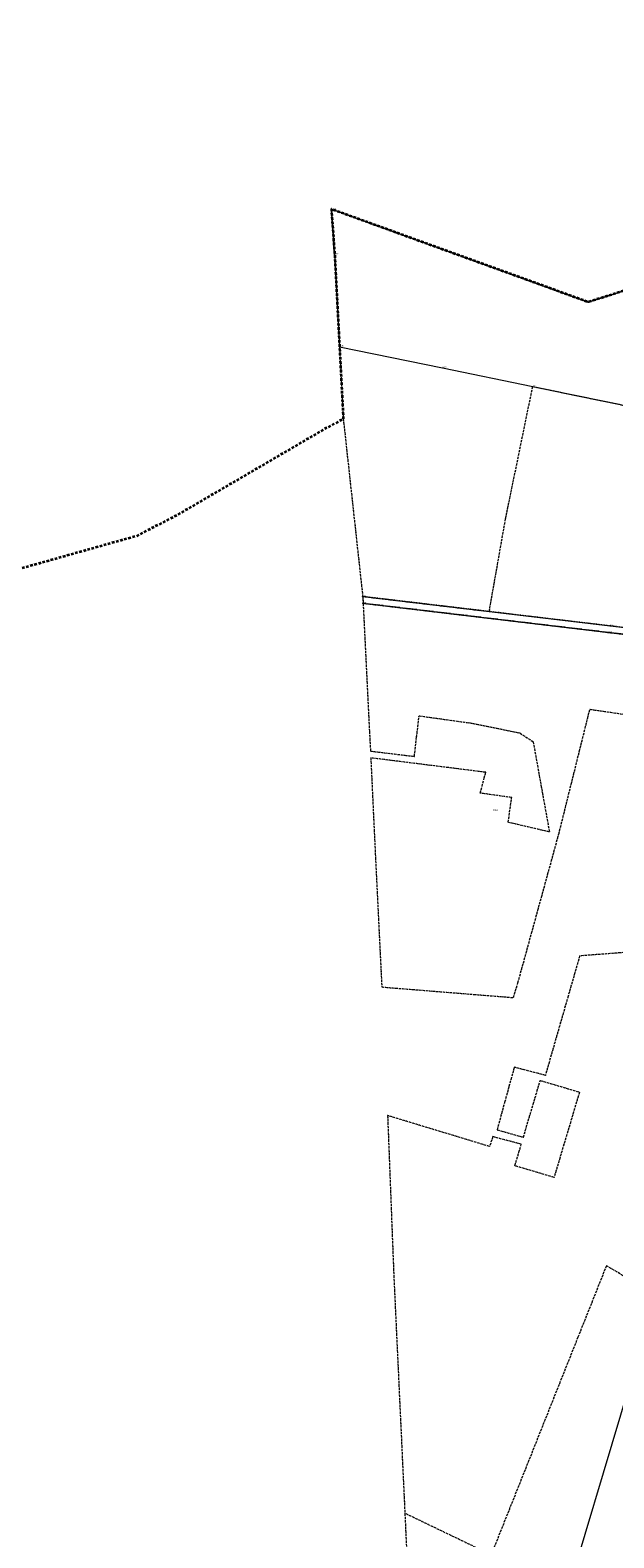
# Model space of a CAD drawing. Header units: metres. Extents: x 6524698 to 6533081, y 5883213 to 5896811.
# Tile 92 of 131: x 6526347 to 6526691, y 5893641 to 5894529. Entities that reach past the tile are written whole.
import ezdxf
from ezdxf.enums import TextEntityAlignment as Align

# ---------------------------------------------------------------- set-up
doc = ezdxf.new("R2010")
doc.units = ezdxf.units.M
for name, pattern in [('mapa zasadnicza$0$1.5_1.0', [2.5, 1.5, -1]), ('mapa zasadnicza$0$219-500', [0]), ('mapa zasadnicza$0$egkk-500', [2, 1.5, -0.5]), ('mapa zasadnicza$0$egug-500', [1, 0.5, -0.5])]:
    doc.linetypes.add(name, pattern=pattern)
for name, color, linetype in [('mapa zasadnicza$0$202-punkt graniczny', 7, 'Continuous'), ('mapa zasadnicza$0$202-punkt graniczny-Atr103', 7, 'Continuous'), ('mapa zasadnicza$0$203-punkt graniczny', 7, 'Continuous'), ('mapa zasadnicza$0$203-punkt graniczny-Atr103', 7, 'Continuous'), ('mapa zasadnicza$0$209-oznaczenie konturu klasyfikacyjnego', 7, 'Continuous'), ('mapa zasadnicza$0$216-obręb ewidencyjny', 7, 'Continuous'), ('mapa zasadnicza$0$217-kontur klasyfikacyjny', 7, 'Continuous'), ('mapa zasadnicza$0$218-kontur użytku gruntowego', 7, 'Continuous'), ('mapa zasadnicza$0$219-działka ewidencyjna', 7, 'Continuous')]:
    doc.layers.add(name, color=color, linetype=linetype)
doc.styles.add('mapa zasadnicza$0$STANDARD', font='Working1250', dxfattribs={"width": 0.75})

# ---------------------------------------------------------------- blocks, each defined once
blk = doc.blocks.new('mapa zasadnicza$0$202')
at = {"color": 0, "linetype": 'Continuous', "lineweight": 0}
blk.add_circle((0, 0), 0.25, dxfattribs=at)
blk = doc.blocks.new('mapa zasadnicza$0$203')
at = {"linetype": 'Continuous', "lineweight": 0}
h = blk.add_hatch(color=0, dxfattribs=at)
edge = h.paths.add_edge_path()
edge.add_arc((0, 0), 0.045, 0, 360)

msp = doc.modelspace()

# ---------------------------------------------------------------- linework, layer by layer
at = {"layer": 'mapa zasadnicza$0$216-obręb ewidencyjny', "color": 7, "linetype": 'mapa zasadnicza$0$1.5_1.0', "lineweight": 35, "flags": 128}
msp.add_lwpolyline([(6528080.19, 5893144.58), (6528061.74, 5893201.21), (6528047.55, 5893241.88), (6528024.92, 5893315.29), (6528008.56, 5893361.13), (6527994.3, 5893412.78), (6527972.36, 5893501.34), (6527968.55, 5893513.63), (6527970.79, 5893518.44), (6527970.73, 5893522.51), (6527967.45, 5893552.31), (6527966.7, 5893563.53), (6527962.24, 5893630.13), (6528051.1, 5893681.86), (6528093.51, 5893704.95), (6528160.44, 5893751.29), (6528192.4, 5893787.97), (6528212.45, 5893801.88), (6528235.37, 5893817.79), (6528263.34, 5893839.22), (6528292.63, 5893867.35), (6528325.94, 5893899.11), (6528322.17, 5893903.05), (6528250.73, 5893995.91), (6528184.31, 5894083.49), (6528144.78, 5894142.59), (6528140.26, 5894150.17), (6528112.08, 5894189.3), (6528016.98, 5894319.35), (6528001.44, 5894344.63), (6527975.61, 5894386.54), (6527948.25, 5894431.11), (6527919.91, 5894480.01), (6527892.39, 5894527.5), (6527882.42, 5894543.56), (6527855.65, 5894587.93), (6527823.65, 5894640.97), (6527805.93, 5894633.3), (6527750.7, 5894622.26), (6527703.08, 5894611.82), (6527660.79, 5894602.88), (6527644.2, 5894599.12), (6527623.22, 5894594.36), (6527546.55, 5894577.52), (6527485.04, 5894564.12), (6527442.59, 5894555.97), (6527376.5, 5894538.97), (6527356.91, 5894534.04), (6527324.89, 5894525.35), (6527242.36, 5894508.66), (6527235, 5894507.23), (6527228.04, 5894506.29), (6527159.89, 5894496.69), (6527053.58, 5894471.18), (6527004.75, 5894459.61), (6526977.15, 5894360.97), (6526895.2, 5894390.7), (6526886.54, 5894409.25), (6526848.25, 5894423.17), (6526790.81, 5894405.63), (6526783.96, 5894403.77), (6526751.66, 5894393.24), (6526675.52, 5894369.12), (6526524.19, 5894423.84), (6526526.13, 5894397.23), (6526528.98, 5894342.85), (6526531.21, 5894300.39), (6526524.41, 5894296.52), (6526520.88, 5894294.84), (6526433.18, 5894243.61), (6526409.32, 5894231.32), (6526314.07, 5894204.53), (6526268.73, 5894188.91), (6526258.95, 5894183.01), (6526232.67, 5894174.45), (6526048.77, 5894185.58), (6526028.42, 5894185.14), (6525944.02, 5894189.55), (6525880.8, 5894192.86), (6525865.46, 5894208.87), (6525815.37, 5894268.24), (6525725.76, 5894354.61), (6525677.43, 5894405.04), (6525642.47, 5894443.85), (6525631.75, 5894455.74), (6525621.46, 5894467.17), (6525618.11, 5894470.89), (6525610.84, 5894478.96), (6525545.06, 5894551.99), (6525537.2, 5894560.72), (6525460.52, 5894338.76), (6525456.21, 5894326.33), (6525450.16, 5894308.9), (6525445.22, 5894294.63), (6525423.21, 5894231.15), (6525415.4, 5894208.63), (6525399.64, 5894161.49), (6525369.98, 5894072.79), (6525342.34, 5893997.91), (6525337.4, 5893981.36), (6525266.58, 5893924.52), (6525217.93, 5893885.48), (6525120.08, 5893806.06), (6525080.21, 5893781.94), (6525034.62, 5893753.64), (6524956.86, 5893706.08), (6524954.17, 5893701.72), (6524952.33, 5893698.77), (6524951.12, 5893696.84), (6524924.06, 5893653.68), (6524922.11, 5893650.61), (6524908.03, 5893628.41), (6524885.99, 5893594.37), (6524823.72, 5893494.6), (6524818.62, 5893484.85), (6524776.38, 5893404.01), (6524760.03, 5893372.45), (6524743.69, 5893340.87), (6524727.34, 5893309.3), (6524725.32, 5893305.6), (6524701.12, 5893258.79), (6524698.5, 5893253.75), (6524741.55, 5893198.86), (6524787.16, 5893135.47), (6524797.48, 5893113.55), (6524827.59, 5893049.65), (6524848.15, 5892993.16), (6524885, 5892891.94), (6524886.71, 5892887.25), (6524900.94, 5892860.83), (6524938.01, 5892801.88), (6524942.47, 5892794.78), (6524958.2, 5892763.24), (6524982.49, 5892709.34), (6524989.65, 5892692.64), (6525021.29, 5892644.7), (6525047.57, 5892607.1), (6525072.42, 5892559.28), (6525080.98, 5892544.34), (6525104.23, 5892503.81), (6525105.73, 5892501.2), (6525124.09, 5892461.96), (6525158, 5892390.4), (6525163.69, 5892366.6), (6525187.74, 5892266.07), (6525200.42, 5892203.7), (6525210.27, 5892167.69), (6525235.54, 5892075.31), (6525239, 5892035.46), (6525241.84, 5892018.03), (6525246.18, 5891943.28), (6525246.02, 5891937.6), (6525245.65, 5891924.05), (6525244.65, 5891887.35), (6525244.88, 5891861.21), (6525245.32, 5891811.32), (6525234.24, 5891649.83), (6525224.07, 5891546.78), (6525208.12, 5891507.31), (6525193.48, 5891471.08), (6525186.45, 5891448.59), (6525184.14, 5891444.14), (6525180.5, 5891437.11), (6525176.64, 5891433.3), (6525163.56, 5891420.57), (6525150.33, 5891406.73), (6525149.34, 5891405.88), (6525147.46, 5891404.1), (6525146.26, 5891402.89), (6525142.82, 5891399.45), (6525132.06, 5891389.06), (6525128.35, 5891385.34), (6525124.8, 5891381.67), (6525121.13, 5891378.06), (6525095.65, 5891351.83), (6525053.05, 5891307.97), (6525038.88, 5891292.8), (6525015.99, 5891261.95), (6524996.02, 5891237.19), (6524958.43, 5891186.61), (6524908.74, 5891119.69), (6524979.34, 5891082.37), (6525035.16, 5891054.09), (6525074.44, 5891035.78), (6525140.68, 5891002.24), (6525158.27, 5890993.31), (6525169.95, 5890987.37), (6525189.03, 5890979.26), (6525225.79, 5890963.63), (6525241.68, 5890952.94), (6525280.63, 5890926.71), (6525286.23, 5890923.62), (6525353.13, 5890886.67), (6525387.9, 5890862.89), (6525416.13, 5890848.06), (6525465.51, 5890821.53), (6525489.55, 5890809.17), (6525532.35, 5890788.13), (6525593.44, 5890757.92), (6525656.38, 5890722.42), (6525712.1, 5890690.97), (6525744.09, 5890674.26), (6525753.93, 5890669.12), (6525811.57, 5890638.94), (6525889.01, 5890598.56), (6525902.26, 5890595.95), (6525968.12, 5890559.29), (6526048.15, 5890515.81), (6526148.09, 5890465.98), (6526205.96, 5890434.59), (6526262.38, 5890404.11), (6526332.75, 5890374.64), (6526425.41, 5890334.29), (6526595.63, 5890279.11), (6526573.45, 5890132.21), (6526575.25, 5890133.06), (6526592.18, 5890129.32), (6526722.43, 5890098.71), (6526728.64, 5890098.03), (6526735.76, 5890098.07), (6526740.34, 5890097.85), (6526742.25, 5890097.45), (6526749.57, 5890095.95), (6526757.09, 5890094.4), (6526758.07, 5890090.77), (6526792.43, 5890086.11), (6526812.21, 5890083.05), (6526890.35, 5890080.91), (6526909.87, 5890084.83), (6526952.34, 5890094.44), (6526971.01, 5890104.38), (6526981, 5890111.26), (6526988.84, 5890116.67), (6527008.52, 5890134.26), (6527045.63, 5890148.55), (6527057.31, 5890152.25), (6527077.89, 5890166.68), (6527165.07, 5890215.69), (6527220.83, 5890245.22), (6527241.28, 5890253.87), (6527273.45, 5890274.12), (6527288.1, 5890288.63), (6527313.38, 5890308.14), (6527321.27, 5890314.22), (6527338.23, 5890321.73), (6527355.64, 5890331.57), (6527391.42, 5890349.92), (6527454.67, 5890547.02), (6527509.07, 5890729.27), (6527517.65, 5890758.02), (6527651.09, 5891150.82), (6527705.03, 5891299.34), (6527759.25, 5891463.12), (6527785.51, 5891547.1), (6527787.58, 5891553.86), (6527801.61, 5891598.79), (6527846.82, 5891746.29), (6528014.33, 5891830.31), (6528198.8, 5891907.55), (6528440.31, 5891996.73), (6528394.78, 5892128.68), (6528377.11, 5892179.95), (6528349.09, 5892260.65), (6528334.62, 5892315.93), (6528299.61, 5892411.02), (6528296.22, 5892421.59), (6528276.69, 5892498.16), (6528274.02, 5892507.32), (6528253.12, 5892581.84), (6528217.45, 5892695.43), (6528216.98, 5892718.27), (6528214.23, 5892726.13), (6528211.23, 5892742.29), (6528202.22, 5892766.07), (6528192.07, 5892792.85), (6528171.14, 5892860.59), (6528166.45, 5892875.8), (6528118.84, 5893029.51), (6528114.87, 5893046.22), (6528103.06, 5893080.73)], close=True, dxfattribs=at)
at = {"layer": 'mapa zasadnicza$0$217-kontur klasyfikacyjny', "color": 92, "linetype": 'mapa zasadnicza$0$egkk-500', "lineweight": 18, "flags": 128}
for points in [[(6526524.19, 5894423.84), (6526526.13, 5894397.23)], [(6526675.52, 5894369.12), (6526524.19, 5894423.84)], [(6526526.13, 5894397.23), (6526528.98, 5894342.85)], [(6526714.47, 5894381.46), (6526675.52, 5894369.12)], [(6526528.98, 5894342.85), (6526531.21, 5894300.39)], [(6526626.82, 5894241.54), (6526642.82, 5894319.41)], [(6526642.82, 5894319.41), (6526719.21, 5894303.67)], [(6526531.21, 5894300.39), (6526542.67, 5894195.78)], [(6526617.18, 5894186.93), (6526626.82, 5894241.54)], [(6526542.67, 5894195.78), (6526617.18, 5894186.93)], [(6526687.71, 5894174.57), (6526542.93, 5894191.77)], [(6526542.93, 5894191.77), (6526546.63, 5894116.31)], [(6526756.36, 5894166.48), (6526687.71, 5894174.57)], [(6526658.16, 5894055.85), (6526676.46, 5894129.36)], [(6526676.46, 5894129.36), (6526701.73, 5894125.69)], [(6526574.41, 5894112.98), (6526575.87, 5894125.5)], [(6526575.87, 5894125.5), (6526607.61, 5894121.08)], [(6526607.61, 5894121.08), (6526635.13, 5894115.42)], [(6526546.63, 5894116.31), (6526547.25, 5894104.74)], [(6526573.07, 5894101.62), (6526574.41, 5894112.98)], [(6526635.13, 5894115.42), (6526643.05, 5894110.24)], [(6526643.05, 5894110.24), (6526648.07, 5894082.43)], [(6526547.25, 5894104.74), (6526573.07, 5894101.62)], [(6526615.13, 5894092.24), (6526547.41, 5894100.74)], [(6526547.41, 5894100.74), (6526550.07, 5894044.23)], [(6526614.26, 5894088.91), (6526615.13, 5894092.24)], [(6526611.92, 5894079.99), (6526614.26, 5894088.91)], [(6526648.07, 5894082.43), (6526652.63, 5894057.13)], [(6526630.4, 5894077.38), (6526611.92, 5894079.99)], [(6526628.37, 5894062.8), (6526630.4, 5894077.38)], [(6526652.63, 5894057.13), (6526628.37, 5894062.8)], [(6526634.09, 5893968.29), (6526658.16, 5894055.85)], [(6526550.07, 5894044.23), (6526553.88, 5893965.84)], [(6526670.46, 5893984.13), (6526663.66, 5893960.49)], [(6526736.56, 5893989.17), (6526670.46, 5893984.13)], [(6526631.43, 5893959.6), (6526634.09, 5893968.29)], [(6526553.88, 5893965.84), (6526631.43, 5893959.6)], [(6526663.66, 5893960.49), (6526650.25, 5893913.81)], [(6526631.93, 5893918.6), (6526630.27, 5893912.54)], [(6526650.25, 5893913.81), (6526631.93, 5893918.6)], [(6526628.79, 5893907.16), (6526626.4, 5893898.46)], [(6526630.27, 5893912.54), (6526628.79, 5893907.16)], [(6526637.29, 5893877.37), (6526647.23, 5893910.81)], [(6526647.23, 5893910.81), (6526670.32, 5893903.94)], [(6526626.4, 5893898.46), (6526621.82, 5893881.76)], [(6526670.32, 5893903.94), (6526655.38, 5893853.7)], [(6526617.36, 5893871.92), (6526557.32, 5893890.15)], [(6526557.32, 5893890.15), (6526560.97, 5893795.87)], [(6526619.33, 5893877.72), (6526617.36, 5893871.92)], [(6526620.61, 5893877.33), (6526619.33, 5893877.72)], [(6526621.82, 5893881.76), (6526637.29, 5893877.37)], [(6526636.07, 5893873.26), (6526620.61, 5893877.33)], [(6526632.29, 5893860.57), (6526636.07, 5893873.26)], [(6526655.38, 5893853.7), (6526632.29, 5893860.57)], [(6526686.23, 5893801.74), (6526669.41, 5893759.58)], [(6526714.95, 5893784.55), (6526686.23, 5893801.74)], [(6526560.97, 5893795.87), (6526567.49, 5893655.94)], [(6526669.41, 5893759.58), (6526618.32, 5893631.49)], [(6526618.32, 5893631.49), (6526567.49, 5893655.94)], [(6526567.49, 5893655.94), (6526569.87, 5893604.9)]]:
    msp.add_lwpolyline(points, dxfattribs=at)
at = {"layer": 'mapa zasadnicza$0$218-kontur użytku gruntowego', "color": 3, "linetype": 'mapa zasadnicza$0$egug-500', "lineweight": 18, "flags": 128}
for points in [[(6526524.19, 5894423.84), (6526526.13, 5894397.23)], [(6526675.52, 5894369.12), (6526524.19, 5894423.84)], [(6526526.13, 5894397.23), (6526528.98, 5894342.85)], [(6526714.47, 5894381.46), (6526675.52, 5894369.12)], [(6526528.98, 5894342.85), (6526531.21, 5894300.39)], [(6526626.82, 5894241.54), (6526642.82, 5894319.41)], [(6526642.82, 5894319.41), (6526719.21, 5894303.67)], [(6526531.21, 5894300.39), (6526542.67, 5894195.78)], [(6526617.18, 5894186.93), (6526626.82, 5894241.54)], [(6526542.67, 5894195.78), (6526542.93, 5894191.77)], [(6526617.18, 5894186.93), (6526542.67, 5894195.78)], [(6526542.93, 5894191.77), (6526687.71, 5894174.57)], [(6526542.93, 5894191.77), (6526546.63, 5894116.31)], [(6526688.48, 5894178.46), (6526617.18, 5894186.93)], [(6526687.71, 5894174.57), (6526756.36, 5894166.48)], [(6526712.01, 5894175.69), (6526688.48, 5894178.46)], [(6526658.16, 5894055.85), (6526676.46, 5894129.36)], [(6526676.46, 5894129.36), (6526701.73, 5894125.69)], [(6526574.41, 5894112.98), (6526575.87, 5894125.5)], [(6526575.87, 5894125.5), (6526607.61, 5894121.08)], [(6526607.61, 5894121.08), (6526635.13, 5894115.42)], [(6526546.63, 5894116.31), (6526547.25, 5894104.74)], [(6526573.07, 5894101.62), (6526574.41, 5894112.98)], [(6526635.13, 5894115.42), (6526643.05, 5894110.24)], [(6526643.05, 5894110.24), (6526648.07, 5894082.43)], [(6526547.25, 5894104.74), (6526573.07, 5894101.62)], [(6526615.13, 5894092.24), (6526547.41, 5894100.74)], [(6526547.41, 5894100.74), (6526550.07, 5894044.23)], [(6526614.26, 5894088.91), (6526615.13, 5894092.24)], [(6526611.92, 5894079.99), (6526614.26, 5894088.91)], [(6526648.07, 5894082.43), (6526652.63, 5894057.13)], [(6526630.4, 5894077.38), (6526611.92, 5894079.99)], [(6526628.37, 5894062.8), (6526630.4, 5894077.38)], [(6526652.63, 5894057.13), (6526628.37, 5894062.8)], [(6526634.09, 5893968.29), (6526658.16, 5894055.85)], [(6526550.07, 5894044.23), (6526553.88, 5893965.84)], [(6526670.46, 5893984.13), (6526663.66, 5893960.49)], [(6526736.56, 5893989.17), (6526670.46, 5893984.13)], [(6526631.43, 5893959.6), (6526634.09, 5893968.29)], [(6526553.88, 5893965.84), (6526631.43, 5893959.6)], [(6526663.66, 5893960.49), (6526650.25, 5893913.81)], [(6526631.93, 5893918.6), (6526630.27, 5893912.54)], [(6526650.25, 5893913.81), (6526631.93, 5893918.6)], [(6526628.79, 5893907.16), (6526626.4, 5893898.46)], [(6526630.27, 5893912.54), (6526628.79, 5893907.16)], [(6526637.29, 5893877.37), (6526647.23, 5893910.81)], [(6526647.23, 5893910.81), (6526670.32, 5893903.94)], [(6526626.4, 5893898.46), (6526621.82, 5893881.76)], [(6526670.32, 5893903.94), (6526655.38, 5893853.7)], [(6526617.36, 5893871.92), (6526557.32, 5893890.15)], [(6526557.32, 5893890.15), (6526560.97, 5893795.87)], [(6526619.33, 5893877.72), (6526617.36, 5893871.92)], [(6526620.61, 5893877.33), (6526619.33, 5893877.72)], [(6526621.82, 5893881.76), (6526637.29, 5893877.37)], [(6526636.07, 5893873.26), (6526620.61, 5893877.33)], [(6526632.29, 5893860.57), (6526636.07, 5893873.26)], [(6526655.38, 5893853.7), (6526632.29, 5893860.57)], [(6526686.23, 5893801.74), (6526669.41, 5893759.58)], [(6526714.95, 5893784.55), (6526686.23, 5893801.74)], [(6526560.97, 5893795.87), (6526567.49, 5893655.94)], [(6526669.41, 5893759.58), (6526618.32, 5893631.49)], [(6526618.32, 5893631.49), (6526567.49, 5893655.94)], [(6526567.49, 5893655.94), (6526569.87, 5893604.9)]]:
    msp.add_lwpolyline(points, dxfattribs=at)
at = {"layer": 'mapa zasadnicza$0$219-działka ewidencyjna', "color": 7, "linetype": 'mapa zasadnicza$0$219-500', "lineweight": 18, "flags": 128}
for points in [[(6526526.13, 5894397.23), (6526524.19, 5894423.84)], [(6526524.19, 5894423.84), (6526675.52, 5894369.12)], [(6526526.13, 5894397.23), (6526528.98, 5894342.85)], [(6526675.52, 5894369.12), (6526751.66, 5894393.24)], [(6526528.98, 5894342.85), (6526589.74, 5894330.34)], [(6526589.74, 5894330.34), (6526642.82, 5894319.41)], [(6526642.82, 5894319.41), (6526719.21, 5894303.67)], [(6526542.67, 5894195.78), (6526688.48, 5894178.46)], [(6526542.67, 5894195.78), (6526542.93, 5894191.77)], [(6526542.93, 5894191.77), (6526687.71, 5894174.57)], [(6526687.71, 5894174.57), (6526756.36, 5894166.48)], [(6526688.48, 5894178.46), (6526728.54, 5894173.75)], [(6526705.38, 5893749.82), (6526652.39, 5893573.14)]]:
    msp.add_lwpolyline(points, dxfattribs=at)

# ---------------------------------------------------------------- block references
at = {"layer": 'mapa zasadnicza$0$202-punkt graniczny', "color": 7, "linetype": 'Continuous', "lineweight": 18}
for p in [(6526524.19, 5894423.84), (6526526.13, 5894397.23), (6526675.52, 5894369.12), (6526542.67, 5894195.78), (6526542.93, 5894191.77), (6526687.71, 5894174.57), (6526688.48, 5894178.46)]:
    msp.add_blockref('mapa zasadnicza$0$202', p, dxfattribs=at)
at = {"layer": 'mapa zasadnicza$0$203-punkt graniczny', "color": 7, "linetype": 'Continuous', "lineweight": 18}
for p in [(6526528.98, 5894342.85), (6526589.74, 5894330.34), (6526642.82, 5894319.41)]:
    msp.add_blockref('mapa zasadnicza$0$203', p, dxfattribs=at)

# ---------------------------------------------------------------- texts
at = {"layer": 'mapa zasadnicza$0$202-punkt graniczny-Atr103', "color": 7, "style": 'mapa zasadnicza$0$STANDARD', "width": 0.667}
for s, p in [('29869', (6526524.19, 5894423.84)), ('29868', (6526526.13, 5894397.23)), ('29870', (6526675.52, 5894369.12)), ('8143', (6526542.67, 5894195.78)), ('8144', (6526542.93, 5894191.77)), ('8145', (6526687.71, 5894174.57)), ('8146', (6526688.48, 5894178.46))]:
    msp.add_text(s, height=0.75, dxfattribs=at).set_placement(p)
at = {"layer": 'mapa zasadnicza$0$203-punkt graniczny-Atr103', "color": 7, "style": 'mapa zasadnicza$0$STANDARD', "width": 0.667}
for s, p in [('48339', (6526528.98, 5894342.85)), ('10999', (6526589.74, 5894330.34)), ('11001', (6526642.82, 5894319.41))]:
    msp.add_text(s, height=0.75, dxfattribs=at).set_placement(p, align=Align.BOTTOM_LEFT)
at = {"layer": 'mapa zasadnicza$0$209-oznaczenie konturu klasyfikacyjnego', "color": 3, "linetype": 'Continuous', "lineweight": 18, "style": 'mapa zasadnicza$0$STANDARD', "width": 0.79}
msp.add_text('RIVa', height=1, dxfattribs=at).set_placement((6526619.55, 5894070.4), align=Align.TOP_LEFT)

doc.saveas('drawing.dxf')
